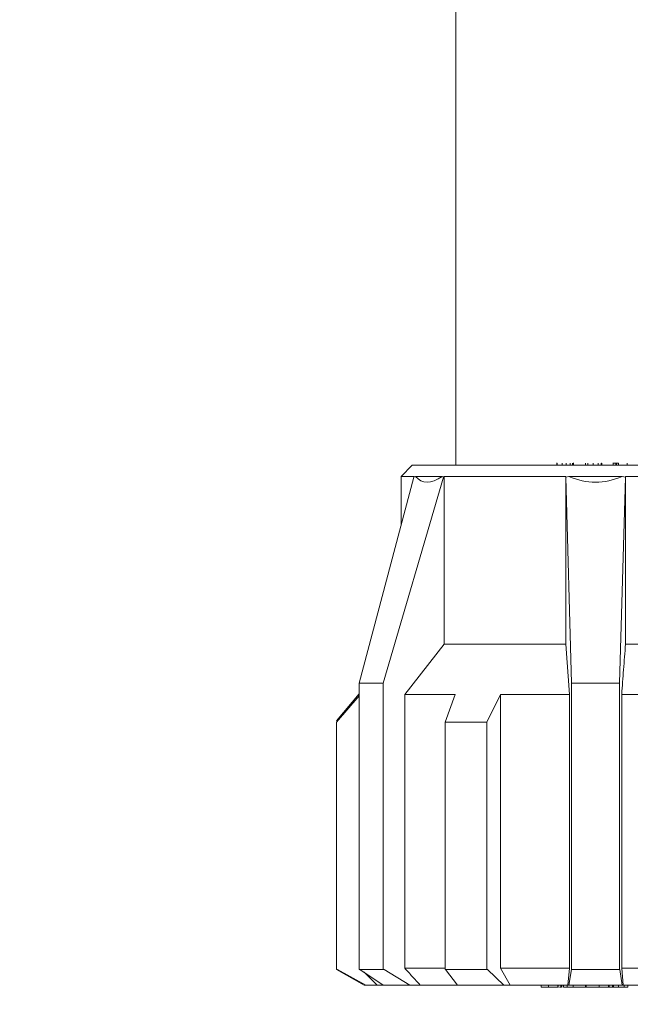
# Model space of a CAD drawing. Header units: millimetres. Extents: x -102560 to 77680, y 7163 to 33028.
# Tile 18 of 80: x -95709 to -95435, y 13626 to 14067. Entities that reach past the tile are written whole.
import ezdxf
from ezdxf import colors
from ezdxf.entities.mleader import LeaderData, LeaderLine
from ezdxf.math import Vec2, Vec3

# ---------------------------------------------------------------- set-up
doc = ezdxf.new("R2010")
doc.units = ezdxf.units.MM
for name, color, linetype, lineweight in [('RR_IWK_opisy', 7, 'Continuous', 0), ('RR_IWK_opisy_piony', 7, 'Continuous', 0), ('RR_IWK_urzadzenia', 7, 'Continuous', 13)]:
    doc.layers.add(name, color=color, linetype=linetype, lineweight=lineweight)
doc.styles.add('RR', font='GARA.TTF', dxfattribs={"height": 200})

# ---------------------------------------------------------------- blocks, each defined once
blk = doc.blocks.new('_None')

msp = doc.modelspace()

# ---------------------------------------------------------------- linework, layer by layer
at = {"layer": 'RR_IWK_urzadzenia', "color": 7, "linetype": 'Continuous', "lineweight": 13}
for p, q in [((-95513.44, 14134.62), (-95513.44, 13867.28)), ((-95532.94, 13867.28), (-95537.94, 13862.28)), ((-95532.94, 13867.28), (-95431.93, 13867.28)), ((-95468.29, 13868.4), (-95468.29, 13867.28)), ((-95468.2, 13868.28), (-95468.2, 13867.28)), ((-95465.91, 13868.28), (-95465.91, 13867.28)), ((-95464.04, 13868.28), (-95464.04, 13867.28)), ((-95462.25, 13868.28), (-95462.25, 13867.28)), ((-95461.24, 13868.28), (-95461.24, 13867.28)), ((-95461.04, 13868.28), (-95461.04, 13867.28)), ((-95460.87, 13867.28), (-95460.87, 13868.4)), ((-95455.39, 13868.28), (-95455.39, 13867.28)), ((-95454.47, 13868.28), (-95454.47, 13867.28)), ((-95452.04, 13868.28), (-95452.04, 13867.28)), ((-95449.85, 13868.28), (-95449.85, 13867.28)), ((-95448.51, 13868.28), (-95448.51, 13867.28)), ((-95448.21, 13868.28), (-95448.34, 13868.28)), ((-95448.21, 13868.28), (-95448.21, 13867.28)), ((-95443.09, 13868.4), (-95443.09, 13867.28)), ((-95443.01, 13868.28), (-95443.01, 13867.28)), ((-95441.88, 13868.28), (-95443.01, 13868.28)), ((-95441.88, 13868.28), (-95441.88, 13867.28)), ((-95441.58, 13868.28), (-95441.88, 13868.28)), ((-95441.58, 13868.28), (-95441.58, 13867.28)), ((-95440.65, 13868.28), (-95441.58, 13868.28)), ((-95440.65, 13868.28), (-95440.65, 13867.28)), ((-95436.8, 13868.28), (-95436.8, 13867.28)), ((-95532.33, 13861.98), (-95556.77, 13769.78)), ((-95518.98, 13861.98), (-95546.02, 13769.78)), ((-95537.94, 13862.28), (-95537.94, 13840.81)), ((-95532.08, 13862.28), (-95537.94, 13862.28)), ((-95531.55, 13862.28), (-95532.33, 13861.98)), ((-95532.08, 13862.28), (-95532.33, 13861.98)), ((-95519.59, 13862.28), (-95531.55, 13862.28)), ((-95519.59, 13862.28), (-95518.98, 13861.98)), ((-95518.98, 13861.98), (-95518.7, 13862.28)), ((-95464.32, 13862.28), (-95518.7, 13862.28)), ((-95518.7, 13787.28), (-95518.7, 13862.28)), ((-95464.32, 13787.28), (-95464.32, 13862.28)), ((-95464.32, 13862.28), (-95464.29, 13861.98)), ((-95462.9, 13862.28), (-95464.29, 13861.98)), ((-95464.29, 13861.98), (-95461.69, 13769.78)), ((-95438.99, 13862.28), (-95462.9, 13862.28)), ((-95437.59, 13861.98), (-95440.19, 13769.78)), ((-95438.99, 13862.28), (-95437.59, 13861.98)), ((-95437.56, 13862.28), (-95437.59, 13861.98)), ((-95437.56, 13787.28), (-95437.56, 13862.28)), ((-95431.93, 13862.28), (-95437.56, 13862.28)), ((-95536.34, 13764.78), (-95518.7, 13787.28)), ((-95464.32, 13787.28), (-95518.7, 13787.28)), ((-95462.62, 13764.78), (-95464.32, 13787.28)), ((-95383.18, 13787.28), (-95437.56, 13787.28)), ((-95556.77, 13769.78), (-95556.77, 13641.78)), ((-95546.02, 13769.78), (-95556.77, 13769.78)), ((-95546.02, 13769.78), (-95546.02, 13641.78)), ((-95461.69, 13769.78), (-95461.69, 13641.78)), ((-95440.19, 13769.78), (-95461.69, 13769.78)), ((-95440.19, 13769.78), (-95440.19, 13641.78)), ((-95556.77, 13764.97), (-95566.94, 13752.93)), ((-95513.73, 13764.78), (-95536.34, 13764.78)), ((-95536.34, 13642.28), (-95536.34, 13764.78)), ((-95513.73, 13764.78), (-95518.25, 13752.35)), ((-95499.63, 13752.35), (-95493.5, 13764.78)), ((-95493.5, 13764.78), (-95493.5, 13642.28)), ((-95462.62, 13764.78), (-95493.5, 13764.78)), ((-95462.62, 13642.28), (-95462.62, 13764.78)), ((-95439.26, 13642.28), (-95439.26, 13764.78)), ((-95408.38, 13764.78), (-95439.26, 13764.78)), ((-95566.94, 13752.35), (-95556.77, 13764.22)), ((-95566.94, 13752.35), (-95566.94, 13641.78)), ((-95518.25, 13752.35), (-95499.63, 13752.35)), ((-95518.25, 13752.35), (-95518.25, 13641.78)), ((-95499.63, 13752.35), (-95499.63, 13641.78)), ((-95566.94, 13641.78), (-95554.44, 13634.78)), ((-95566.94, 13641.78), (-95566.44, 13641.78)), ((-95566.44, 13641.78), (-95553.75, 13634.78)), ((-95551.4, 13641.78), (-95556.77, 13641.78)), ((-95545.93, 13634.78), (-95556.36, 13641.78)), ((-95546.02, 13641.78), (-95551.4, 13641.78)), ((-95545.57, 13641.78), (-95546.02, 13641.78)), ((-95534.03, 13634.78), (-95545.57, 13641.78)), ((-95536.34, 13642.28), (-95518.19, 13642.28)), ((-95518.25, 13641.78), (-95508.94, 13641.78)), ((-95512.66, 13634.78), (-95518.04, 13641.78)), ((-95508.94, 13641.78), (-95499.63, 13641.78)), ((-95499.63, 13641.78), (-95499.34, 13641.78)), ((-95499.34, 13641.78), (-95492.04, 13634.78)), ((-95489.11, 13634.78), (-95493.5, 13642.28)), ((-95493.5, 13642.28), (-95462.62, 13642.28)), ((-95462.62, 13642.28), (-95463.29, 13634.78)), ((-95462.84, 13634.78), (-95461.73, 13641.78)), ((-95461.73, 13641.78), (-95461.69, 13641.78)), ((-95450.94, 13641.78), (-95461.69, 13641.78)), ((-95440.19, 13641.78), (-95450.94, 13641.78)), ((-95440.15, 13641.78), (-95440.19, 13641.78)), ((-95439.04, 13634.78), (-95440.15, 13641.78)), ((-95439.26, 13642.28), (-95438.59, 13634.78)), ((-95439.26, 13642.28), (-95408.38, 13642.28)), ((-95548.66, 13634.78), (-95554.55, 13640.56)), ((-95553.75, 13634.78), (-95554.44, 13634.78)), ((-95548.66, 13634.78), (-95553.75, 13634.78)), ((-95545.93, 13634.78), (-95548.66, 13634.78)), ((-95534.03, 13634.78), (-95545.93, 13634.78)), ((-95534.03, 13634.78), (-95529.4, 13634.78)), ((-95512.66, 13634.78), (-95529.4, 13634.78)), ((-95492.04, 13634.78), (-95512.66, 13634.78)), ((-95489.11, 13634.78), (-95492.04, 13634.78)), ((-95463.29, 13634.78), (-95489.11, 13634.78)), ((-95475.27, 13633.78), (-95475.27, 13634.78)), ((-95475.27, 13633.78), (-95472, 13633.78)), ((-95472, 13633.78), (-95472, 13634.78)), ((-95467.84, 13633.78), (-95467.84, 13634.78)), ((-95467.74, 13633.65), (-95467.74, 13634.78)), ((-95467.13, 13633.78), (-95466.44, 13633.78)), ((-95466.44, 13633.78), (-95466.44, 13634.78)), ((-95466.2, 13633.78), (-95466.2, 13634.78)), ((-95466.08, 13633.65), (-95466.08, 13634.78)), ((-95465.31, 13633.78), (-95465.31, 13634.78)), ((-95463.66, 13633.78), (-95465.31, 13633.78)), ((-95463.66, 13633.78), (-95463.66, 13634.78)), ((-95463.66, 13633.78), (-95461, 13633.78)), ((-95462.84, 13634.78), (-95463.29, 13634.78)), ((-95439.04, 13634.78), (-95462.84, 13634.78)), ((-95461, 13633.78), (-95461, 13634.78)), ((-95461, 13633.78), (-95455.46, 13633.78)), ((-95455.46, 13633.78), (-95455.46, 13634.78)), ((-95455.46, 13633.78), (-95455.14, 13633.78)), ((-95455.14, 13633.78), (-95455.14, 13634.78)), ((-95455.14, 13633.78), (-95449.3, 13633.78)), ((-95449.3, 13633.78), (-95449.3, 13634.78)), ((-95449.3, 13633.78), (-95445.12, 13633.78)), ((-95445.12, 13633.78), (-95445.12, 13634.78)), ((-95445.12, 13633.78), (-95444.81, 13633.78)), ((-95444.81, 13633.78), (-95444.81, 13634.78)), ((-95444.81, 13633.78), (-95443.39, 13633.78)), ((-95443.39, 13633.78), (-95443.39, 13634.78)), ((-95443.39, 13633.78), (-95443.18, 13633.78)), ((-95443.18, 13633.78), (-95443.18, 13634.78)), ((-95443.18, 13633.78), (-95442.85, 13633.78)), ((-95442.85, 13633.78), (-95442.85, 13634.78)), ((-95442.85, 13633.78), (-95440.74, 13633.78)), ((-95440.74, 13633.78), (-95440.74, 13634.78)), ((-95440.74, 13633.78), (-95438.22, 13633.78)), ((-95439.04, 13634.78), (-95438.59, 13634.78)), ((-95412.77, 13634.78), (-95438.59, 13634.78)), ((-95438.22, 13633.78), (-95438.22, 13634.78)), ((-95436.57, 13633.78), (-95438.22, 13633.78)), ((-95436.57, 13633.78), (-95436.57, 13634.78))]:
    msp.add_line(p, q, dxfattribs=at)
for major_axis, ratio, start_param, end_param in [((77.13, 269.58), 0.14929, 3.046437, 3.322127), ((0, 269.82), 0.322435, 3.003747, 3.279438)]:
    msp.add_ellipse((-95450.94, 14129.54), major_axis=major_axis, ratio=ratio, start_param=start_param, end_param=end_param, dxfattribs=at)
for points, knots in [([(-95439.26, 13764.78), (-95438.98, 13768.47), (-95438.42, 13775.98), (-95437.85, 13783.47), (-95437.56, 13787.28)], [0, 0, 0, 0, 0.491474, 1, 1, 1, 1]), ([(-95536.34, 13642.28), (-95535.22, 13641.07), (-95532.91, 13638.57), (-95530.59, 13636.07), (-95529.4, 13634.78)], [0, 0, 0, 0, 0.483092, 1, 1, 1, 1]), ([(-95472, 13633.78), (-95471.48, 13633.78), (-95470.43, 13633.78), (-95469.07, 13633.78), (-95468.18, 13633.78), (-95467.95, 13633.78), (-95467.84, 13633.78)], [0, 0, 0, 0, 0.280033, 0.559247, 0.779317, 1, 1, 1, 1])]:
    msp.add_open_spline(points, degree=3, knots=knots, dxfattribs=at)

# ---------------------------------------------------------------- next in the draw order: leaders
at = {"layer": 'RR_IWK_opisy_piony'}
ml = msp.add_multileader_mtext('Standard', dxfattribs=at)
ml.set_content('Zestawy wodomierzowe CW\\P- zawór kulowy DN15\\P- wodomierz JS90 {\\A1;Q{\\H0.7x;\\S^ 3;}=1,6 m{\\H0.7x;\\S3^ ;}/h DN15}\\P- filtr siatkowy DN15\\P- zawór zwrotny DN15\\P- zawór kulowy DN15\\P', color=256, style='RR')
ml.set_leader_properties()
ml.set_arrow_properties(name='NONE')
ml.build(insert=Vec2(0, 0))
ml.multileader.update_dxf_attribs({"text_left_attachment_type": 6, "text_right_attachment_type": 6, "dogleg_length": 0, "arrow_head_size": 0.18})
ctx = ml.context
ctx.base_point, ctx.char_height, ctx.arrow_head_size, ctx.landing_gap_size, ctx.plane_origin = Vec3(-101665.22, 15165.68), 200, 0.18, 25, Vec3(-81038.22, 115222.6)
ctx.left_attachment, ctx.right_attachment = 6, 6
notes = []
notes.append((ctx, [(0, (1, 1, 0), (-97023.95, 15165.71), (-1, 0), 0, [(2, [(-94950.99, 16033.6), (-95450.94, 16033.64), (-95950.94, 16033.64)], 0, [])])]))
ctx.mtext.insert = Vec3(-101640.22, 15440.99)
ctx.mtext.has_bg_fill, ctx.mtext.bg_color, ctx.mtext.bg_scale_factor, ctx.mtext.bg_transparency, ctx.mtext.use_window_bg_color = 1, -1027028792, 1, 0, 1
for ctx, leaders in notes:
    for number, flags, end, landing, length, lines in leaders:
        leader = LeaderData()
        leader.index, (leader.has_last_leader_line, leader.has_dogleg_vector, leader.attachment_direction) = number, flags
        leader.last_leader_point, leader.dogleg_vector, leader.dogleg_length = Vec3(end), Vec3(landing), length
        for number, points, colour, breaks in lines:
            line = LeaderLine()
            line.index, line.vertices, line.color, line.breaks = number, Vec3.list(points), colors.encode_raw_color(colour), breaks
            leader.lines.append(line)
        ctx.leaders.append(leader)

# ---------------------------------------------------------------- next in the draw order: leaders
ml = msp.add_multileader_mtext('Standard', dxfattribs=at)
ml.set_content('Zestawy wodomierzowe ZW\\P- zawór kulowy DN15\\P- wodomierz JS {\\A1;Q{\\H0.7x;\\S^ 3;}=1,6/2,5 m{\\H0.7x;\\S3^ ;}/h DN15}\\P- filtr siatkowy DN15\\P- zawór zwrotny DN15\\P- zawór kulowy DN15\\P', color=256, style='RR')
ml.set_leader_properties()
ml.set_arrow_properties(name='NONE')
ml.build(insert=Vec2(0, 0))
ml.multileader.update_dxf_attribs({"text_left_attachment_type": 6, "text_right_attachment_type": 6, "dogleg_length": 0, "arrow_head_size": 0.18})
ctx = ml.context
ctx.base_point, ctx.char_height, ctx.arrow_head_size, ctx.landing_gap_size, ctx.plane_origin = Vec3(-102165.06, 17354.38), 200, 0.18, 25, Vec3(-81038.22, 117392.72)
ctx.left_attachment, ctx.right_attachment = 6, 6
notes = []
notes.append((ctx, [(0, (1, 1, 0), (-97304.57, 17354.41), (-1, 0), 0, [(2, [(-94825.99, 18484.05), (-95325.94, 18476.33), (-95825.94, 18484.64)], 0, [])])]))
ctx.mtext.insert = Vec3(-102140.06, 17629.68)
ctx.mtext.has_bg_fill, ctx.mtext.bg_color, ctx.mtext.bg_scale_factor, ctx.mtext.bg_transparency, ctx.mtext.use_window_bg_color = 1, -1027028792, 1, 0, 1
for ctx, leaders in notes:
    for number, flags, end, landing, length, lines in leaders:
        leader = LeaderData()
        leader.index, (leader.has_last_leader_line, leader.has_dogleg_vector, leader.attachment_direction) = number, flags
        leader.last_leader_point, leader.dogleg_vector, leader.dogleg_length = Vec3(end), Vec3(landing), length
        for number, points, colour, breaks in lines:
            line = LeaderLine()
            line.index, line.vertices, line.color, line.breaks = number, Vec3.list(points), colors.encode_raw_color(colour), breaks
            leader.lines.append(line)
        ctx.leaders.append(leader)

# ---------------------------------------------------------------- next in the draw order: texts
at = {"layer": 'RR_IWK_opisy', "insert": (-102160.69, 30202.12), "char_height": 200, "width": 12404.7449, "attachment_point": 1, "style": 'RR'}
msp.add_mtext('\\pi-500,l500,xqjt0,2;UWAGI:\\P1.^IBudynek zasilany będzie z projektowanego przyłącza wodociągowego - wg odrębnego opracowania;\\P2.^IGłówny zestaw wodomierzowy  zlokalizowany będzie w studni wodomierzowej;\\P3.^IIndywidualne zestawy wodomierzowe dla poszczególnych mieszkań instalowane będą w\\~szachtach instalacyjnych na korytarzach ogólnych;\\P4.^IInstalację rozdzielczą wody zimnej, ciepłej i cyrkulacji należy prowadzić pod stropem parteru oraz w\\~szachtach; \\P5.^IDoprowadzenie wody do poszczególnych mieszkań z szafek rodzielaczy prowadzić w\\~warstwach posadzkowych;\\P6.^IInstalację rozdzielczą prowadzoną pod stropem i w szachtach wykonać z rur stalowych zaciskowych;\\P7.^IInstalację prowwadzoną w posadzce wykonać z rur tworzywowych PERT;\\P8.^IPodejścia pod pojedyncze przybory wykonywać rurą %%c16x2,0;\\P9.^ICiepła woda przygotowywana będzie centralnie w zasobniku ciepłej wody zasilanym z\\~pompy ciepła;\\P10.^INależy wykonać instalację cyrkulacji;\\P11.^ICałość instalacji wodociągowej należy izolować termicznie;\\P12.^IWszystkie roboty należy wykonać zgodnie z Polskimi Normami, Warunkami Technicznymi Wykonania i Odbioru Robót oraz zgodnie ze sztuką budowlaną;\\P13.^IRysunki rozpatrywać łącznie z informacjami zawartymi w części opisowej oraz z\\~dokumentacją branżową;\\P14.^IUwagi i opisy zamieszczane w części rys. projektu stanowią integralną część niniejszego opracowania;\\P15.^IWszystkie wymiary, otwory i rzędne należy sprawdzić na budowie, a wszelkie odstępstwa należy korygować przy udziale projektanta i użytkownika, prace montażowe wykonywać zgodnie z obowiązującymi przepisami BHP, zarządzeniami oraz normami PN;\\P16.^IWszelkie wątpliwości i niejasności należy wyjaśnić z projektantem.', dxfattribs=at)

doc.saveas('drawing.dxf')
